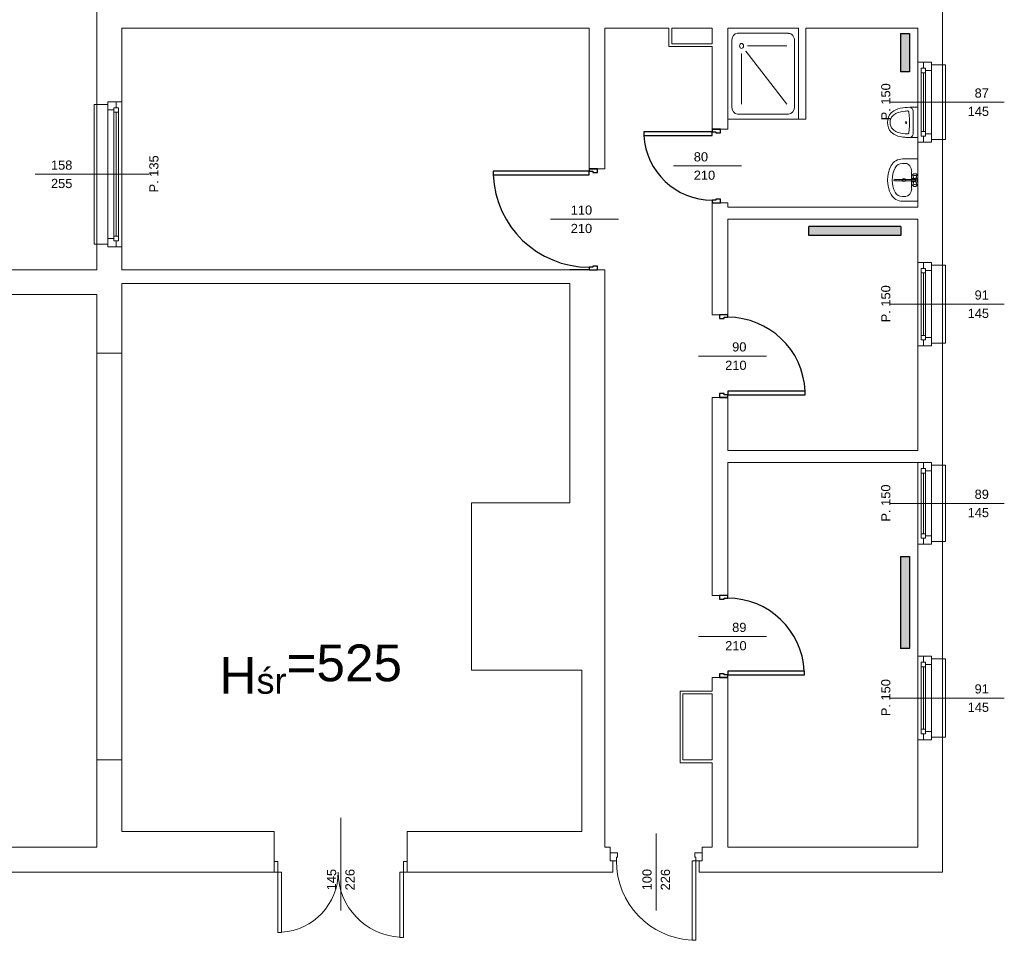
# Model space of a CAD drawing. Header units: millimetres. Extents: x 12683 to 90307, y 30842 to 62253.
# Tile 20 of 152: x 31312 to 32384, y 57746 to 58749. Entities that reach past the tile are written whole.
import ezdxf

# ---------------------------------------------------------------- set-up
doc = ezdxf.new("R2010")
doc.units = ezdxf.units.MM
doc.header["$LTSCALE"] = 0.6
doc.layers.add('zzz_podklady_drzwi', color=252, linetype='Continuous')
doc.layers.add('zzz_podklady_grzejniki_ist', color=252, linetype='Continuous')
for name, color, linetype, lineweight in [('zzz_podklady_drzwi_opisy', 252, 'Continuous', 15), ('zzz_podklady_okna_opisy', 252, 'Continuous', 15), ('zzz_podklady_opisy', 252, 'Continuous', 15), ('zzz_podklady_sciany', 252, 'Continuous', 15)]:
    doc.layers.add(name, color=color, linetype=linetype, lineweight=lineweight)
doc.styles.add('GENERATED_STYLE_1', font='ARIAL.TTF')

msp = doc.modelspace()

# ---------------------------------------------------------------- hatches: boundary and pattern name
at = {"layer": 'zzz_podklady_grzejniki_ist'}
for points in [[(32271.1, 58692.2), (32281.1, 58692.2), (32281.1, 58734), (32271.1, 58734)], [(32171.5, 58523.9), (32171.5, 58513.9), (32271.5, 58513.9), (32271.5, 58523.9)], [(32271.1, 58064.3), (32281.1, 58064.3), (32281.1, 58164.3), (32271.1, 58164.3)]]:
    msp.add_hatch(color=256, dxfattribs=at).paths.add_polyline_path(points, flags=0)

# ---------------------------------------------------------------- linework, layer by layer
at = {"layer": 'zzz_podklady_drzwi'}
for p, q in [((32066.1, 58629.7), (32075.1, 58629.7)), ((32066.1, 58629.7), (32066.1, 58626.9)), ((32075.1, 58629.7), (32066.1, 58629.7)), ((32066.1, 58629.7), (32075.1, 58629.7)), ((32075.1, 58625.7), (32075.1, 58629.7)), ((32066.1, 58626.9), (31991.7, 58626.9)), ((31991.7, 58626.9), (31991.7, 58622.9)), ((31991.7, 58622.9), (32066.1, 58622.9)), ((32066.1, 58626.9), (32070.1, 58626.9)), ((32066.1, 58622.9), (32066.1, 58626.9)), ((32070.1, 58626.9), (32070.1, 58625.7)), ((32070.1, 58625.7), (32075.1, 58625.7)), ((31932.1, 58586.7), (31941.1, 58586.7)), ((31932.1, 58586.7), (31932.1, 58583.9)), ((31941.1, 58586.7), (31932.1, 58586.7)), ((31932.1, 58586.7), (31941.1, 58586.7)), ((31941.1, 58582.7), (31941.1, 58586.7)), ((31932.1, 58583.9), (31827.7, 58583.9)), ((31827.7, 58583.9), (31827.7, 58579.9)), ((31827.7, 58579.9), (31932.1, 58579.9)), ((31932.1, 58583.9), (31936.1, 58583.9)), ((31932.1, 58579.9), (31932.1, 58583.9)), ((31936.1, 58583.9), (31936.1, 58582.7)), ((31936.1, 58582.7), (31941.1, 58582.7)), ((32075.1, 58553.7), (32070.1, 58553.7)), ((32070.1, 58553.7), (32070.1, 58552.5)), ((32075.1, 58549.7), (32075.1, 58553.7)), ((32070.1, 58552.5), (32066.1, 58552.5)), ((32066.1, 58552.5), (32066.1, 58549.7)), ((32066.1, 58549.7), (32075.1, 58549.7)), ((32066.1, 58549.7), (32075.1, 58549.7)), ((32066.1, 58549.7), (32075.1, 58549.7)), ((31936.1, 58479.5), (31932.1, 58479.5)), ((31932.1, 58479.5), (31932.1, 58476.7)), ((31941.1, 58480.7), (31936.1, 58480.7)), ((31936.1, 58480.7), (31936.1, 58479.5)), ((31941.1, 58476.7), (31941.1, 58480.7)), ((31932.1, 58476.7), (31911.1, 58476.7)), ((31932.1, 58476.7), (31941.1, 58476.7)), ((31932.1, 58476.7), (31941.1, 58476.7)), ((31932.1, 58476.7), (31941.1, 58476.7)), ((32083.1, 58427.7), (32074.1, 58427.7)), ((32074.1, 58427.7), (32074.1, 58423.7)), ((32083.1, 58427.7), (32074.1, 58427.7)), ((32083.1, 58427.7), (32074.1, 58427.7)), ((32079.1, 58423.7), (32079.1, 58424.9)), ((32079.1, 58424.9), (32083.1, 58424.9)), ((32083.1, 58424.9), (32083.1, 58427.7)), ((32074.1, 58423.7), (32079.1, 58423.7)), ((32079.1, 58341.7), (32074.1, 58341.7)), ((32074.1, 58341.7), (32074.1, 58337.7)), ((32079.1, 58340.5), (32079.1, 58341.7)), ((32083.1, 58340.5), (32079.1, 58340.5)), ((32167.5, 58344.5), (32083.1, 58344.5)), ((32083.1, 58344.5), (32083.1, 58340.5)), ((32083.1, 58337.7), (32083.1, 58340.5)), ((32083.1, 58340.5), (32167.5, 58340.5)), ((32167.5, 58340.5), (32167.5, 58344.5)), ((32083.1, 58337.7), (32074.1, 58337.7)), ((32074.1, 58337.7), (32083.1, 58337.7)), ((32083.1, 58337.7), (32074.1, 58337.7)), ((32083.1, 58121.7), (32074.1, 58121.7)), ((32074.1, 58121.7), (32074.1, 58117.7)), ((32083.1, 58121.7), (32074.1, 58121.7)), ((32083.1, 58121.7), (32074.1, 58121.7)), ((32074.1, 58117.7), (32079.1, 58117.7)), ((32079.1, 58117.7), (32079.1, 58118.9)), ((32079.1, 58118.9), (32083.1, 58118.9)), ((32083.1, 58118.9), (32083.1, 58121.7)), ((32166.5, 58039.5), (32083.1, 58039.5)), ((32083.1, 58039.5), (32083.1, 58035.5)), ((32166.5, 58035.5), (32166.5, 58039.5)), ((32079.1, 58036.7), (32074.1, 58036.7)), ((32074.1, 58036.7), (32074.1, 58032.7)), ((32083.1, 58032.7), (32074.1, 58032.7)), ((32074.1, 58032.7), (32083.1, 58032.7)), ((32083.1, 58032.7), (32074.1, 58032.7)), ((32079.1, 58035.5), (32079.1, 58036.7)), ((32083.1, 58035.5), (32079.1, 58035.5)), ((32083.1, 58032.7), (32083.1, 58035.5)), ((32083.1, 58035.5), (32166.5, 58035.5))]:
    msp.add_line(p, q, dxfattribs=at)
for centre, radius, start, end in [((32066.1, 58626.9), 74.4, 183.0819, 270), ((31932.1, 58583.9), 104.4, 182.1958, 270), ((32083.1, 58340.5), 84.4, 2.7165, 90), ((32083.1, 58035.5), 83.4, 2.7491, 90)]:
    msp.add_arc(centre, radius, start, end, dxfattribs=at)
at = {"layer": 'zzz_podklady_drzwi_opisy'}
for p, q in [((32024, 58589.7), (32098.1, 58589.7)), ((31890, 58531.7), (31964.1, 58531.7)), ((32125.2, 58382.7), (32051.1, 58382.7)), ((32125.2, 58077.2), (32051.1, 58077.2))]:
    msp.add_line(p, q, dxfattribs=at)
at = {"layer": 'zzz_podklady_grzejniki_ist'}
for p, q in [((32271.1, 58734), (32281.1, 58734)), ((32271.1, 58734), (32271.1, 58692.2)), ((32281.1, 58734), (32281.1, 58692.2)), ((32281.1, 58692.2), (32271.1, 58692.2)), ((32171.5, 58513.9), (32171.5, 58523.9)), ((32271.5, 58523.9), (32171.5, 58523.9)), ((32271.5, 58523.9), (32271.5, 58513.9)), ((32271.5, 58513.9), (32171.5, 58513.9)), ((32271.1, 58164.3), (32281.1, 58164.3)), ((32271.1, 58164.3), (32271.1, 58064.3)), ((32281.1, 58164.3), (32281.1, 58064.3)), ((32281.1, 58064.3), (32271.1, 58064.3))]:
    msp.add_line(p, q, dxfattribs=at)
at = {"layer": 'zzz_podklady_okna_opisy'}
for p, q in [((31661.6, 57778.6), (31661.6, 57879.7)), ((32005.1, 57778.6), (32005.1, 57862.7))]:
    msp.add_line(p, q, dxfattribs=at)
at = {"layer": 'zzz_podklady_sciany'}
for p, q in [((31396.1, 58766.7), (31396.1, 58656.7)), ((32317.1, 58699.7), (32317.1, 58766.7)), ((31423.1, 58659.7), (31423.1, 58739.7)), ((31423.1, 58739.7), (31932.1, 58739.7)), ((31932.1, 58739.7), (31932.1, 58586.7)), ((31949.1, 58739.7), (32019.1, 58739.7)), ((31949.1, 58586.7), (31949.1, 58739.7)), ((32019.1, 58739.7), (32019.1, 58719.7)), ((32022.1, 58739.7), (32066.1, 58739.7)), ((32022.1, 58722.7), (32022.1, 58739.7)), ((32066.1, 58739.7), (32066.1, 58722.7)), ((32083.1, 58739.7), (32160.1, 58739.7)), ((32083.1, 58629.7), (32083.1, 58739.7)), ((32083.1, 58739.7), (32083.1, 58640.7)), ((32160.1, 58739.7), (32083.1, 58739.7)), ((32160.1, 58739.7), (32160.1, 58640.7)), ((32160.1, 58640.7), (32160.1, 58739.7)), ((32168.1, 58739.7), (32290.1, 58739.7)), ((32168.1, 58640.7), (32168.1, 58739.7)), ((32290.1, 58739.7), (32290.1, 58702.7)), ((32087.4, 58725.9), (32087.4, 58654.4)), ((32093.8, 58734.2), (32149.4, 58734.2)), ((32155.8, 58725.9), (32155.8, 58654.4)), ((32019.1, 58719.7), (32066.1, 58719.7)), ((32066.1, 58722.7), (32022.1, 58722.7)), ((32066.1, 58719.7), (32066.1, 58629.7)), ((32102.6, 58714.6), (32147.3, 58657.2)), ((32104.5, 58720.4), (32147.3, 58720.4)), ((32098.1, 58712.2), (32098.1, 58657.2)), ((32296.1, 58702.7), (32290.1, 58702.7)), ((32290.1, 58615.7), (32290.1, 58702.7)), ((32290.1, 58615.7), (32290.1, 58702.7)), ((32305.1, 58702.7), (32296.1, 58702.7)), ((32296.1, 58702.7), (32305.1, 58702.7)), ((32305.1, 58702.7), (32296.1, 58702.7)), ((32305.1, 58699.7), (32305.1, 58702.7)), ((32305.1, 58699.7), (32305.1, 58702.7)), ((32317.1, 58699.7), (32305.1, 58699.7)), ((32317.1, 58618.7), (32317.1, 58699.7)), ((32320.1, 58699.7), (32317.1, 58699.7)), ((32320.1, 58618.7), (32320.1, 58699.7)), ((31393.1, 58504.7), (31393.1, 58656.7)), ((31393.1, 58656.7), (31396.1, 58656.7)), ((31396.1, 58656.7), (31408.1, 58656.7)), ((31396.1, 58504.7), (31396.1, 58656.7)), ((31408.1, 58656.7), (31408.1, 58659.7)), ((31408.1, 58659.7), (31417.1, 58659.7)), ((31417.1, 58659.7), (31408.1, 58659.7)), ((31408.1, 58659.7), (31417.1, 58659.7)), ((31408.1, 58656.7), (31408.1, 58659.7)), ((31417.1, 58659.7), (31423.1, 58659.7)), ((31423.1, 58501.7), (31423.1, 58659.7)), ((31423.1, 58501.7), (31423.1, 58659.7)), ((32263.9, 58649.8), (32262.4, 58648.8)), ((32265.3, 58650.6), (32263.9, 58649.8)), ((32266.9, 58651.3), (32265.3, 58650.6)), ((32268.4, 58651.8), (32266.9, 58651.3)), ((32271, 58652.5), (32268.4, 58651.8)), ((32273.6, 58652.9), (32271, 58652.5)), ((32276.2, 58653.3), (32273.6, 58652.9)), ((32273.9, 58649.1), (32276.4, 58649.4)), ((32277, 58653.4), (32276.2, 58653.3)), ((32276.4, 58649.4), (32277.2, 58649.5)), ((32278.9, 58653.5), (32277, 58653.4)), ((32277.2, 58649.5), (32279, 58649.6)), ((32281.3, 58653.6), (32278.9, 58653.5)), ((32279, 58649.6), (32279.3, 58649.6)), ((32279.3, 58649.6), (32279.5, 58649.5)), ((32279.5, 58649.5), (32279.7, 58649.3)), ((32279.7, 58649.3), (32279.9, 58649)), ((32281.3, 58653.6), (32282, 58653.5)), ((32281.7, 58653.6), (32281.3, 58653.6)), ((32285, 58653.6), (32281.7, 58653.6)), ((32282, 58653.5), (32282.7, 58653.2)), ((32282.7, 58653.2), (32283.2, 58652.7)), ((32283.2, 58652.7), (32283.8, 58652.2)), ((32283.8, 58652.2), (32284.2, 58651.5)), ((32284.2, 58651.5), (32284.6, 58650.7)), ((32284.6, 58650.7), (32284.9, 58649.9)), ((32284.9, 58649.9), (32285.1, 58649)), ((32285.4, 58653.6), (32285, 58653.6)), ((32287.7, 58653.6), (32285.4, 58653.6)), ((32083.1, 58640.7), (32160.1, 58640.7)), ((32093.8, 58646.2), (32149.4, 58646.2)), ((32160.1, 58640.7), (32168.1, 58640.7)), ((32257.4, 58640.1), (32257.1, 58637.1)), ((32258.1, 58643), (32257.4, 58640.1)), ((32259.4, 58645.5), (32258.1, 58643)), ((32261.1, 58647.6), (32259.4, 58645.5)), ((32259.9, 58637.1), (32260.1, 58639.2)), ((32260.1, 58639.2), (32260.6, 58641.2)), ((32260.6, 58641.2), (32261.5, 58642.9)), ((32262.4, 58648.8), (32261.1, 58647.6)), ((32261.5, 58642.9), (32262.8, 58644.4)), ((32262.8, 58644.4), (32263.8, 58645.4)), ((32263.8, 58645.4), (32265, 58646.2)), ((32265, 58646.2), (32266.3, 58647)), ((32266.3, 58647), (32267.6, 58647.6)), ((32267.6, 58647.6), (32269, 58648)), ((32269, 58648), (32271.4, 58648.6)), ((32271.4, 58648.6), (32273.9, 58649.1)), ((32279.9, 58649), (32280.1, 58648.7)), ((32280.1, 58648.7), (32280.1, 58648.3)), ((32280.1, 58648.3), (32280.6, 58644.6)), ((32280.6, 58644.6), (32280.9, 58640.9)), ((32280.9, 58640.9), (32280.9, 58639.8)), ((32280.9, 58639.8), (32280.9, 58634.4)), ((32285.1, 58649), (32285.1, 58648)), ((32285.1, 58648), (32285.1, 58626.2)), ((32066.1, 58629.7), (32083.1, 58629.7)), ((32257.1, 58637.1), (32257.4, 58634.1)), ((32257.4, 58634.1), (32258.1, 58631.2)), ((32258.1, 58631.2), (32259.4, 58628.7)), ((32259.4, 58628.7), (32261.1, 58626.6)), ((32260.1, 58635), (32259.9, 58637.1)), ((32260.6, 58633), (32260.1, 58635)), ((32261.5, 58631.3), (32260.6, 58633)), ((32262.8, 58629.8), (32261.5, 58631.3)), ((32263.8, 58628.8), (32262.8, 58629.8)), ((32265, 58627.9), (32263.8, 58628.8)), ((32266.3, 58627.2), (32265, 58627.9)), ((32280.6, 58629.6), (32280.1, 58625.8)), ((32280.9, 58633.3), (32280.6, 58629.6)), ((32280.9, 58634.4), (32280.9, 58633.3)), ((32261.1, 58626.6), (32262.4, 58625.4)), ((32262.4, 58625.4), (32263.9, 58624.4)), ((32263.9, 58624.4), (32265.3, 58623.5)), ((32265.3, 58623.5), (32266.9, 58622.9)), ((32267.6, 58626.6), (32266.3, 58627.2)), ((32266.9, 58622.9), (32268.4, 58622.3)), ((32269, 58626.2), (32267.6, 58626.6)), ((32268.4, 58622.3), (32271, 58621.7)), ((32271.4, 58625.6), (32269, 58626.2)), ((32271, 58621.7), (32273.6, 58621.2)), ((32273.9, 58625.1), (32271.4, 58625.6)), ((32273.6, 58621.2), (32276.2, 58620.9)), ((32276.4, 58624.8), (32273.9, 58625.1)), ((32276.2, 58620.9), (32277, 58620.8)), ((32277.2, 58624.7), (32276.4, 58624.8)), ((32277, 58620.8), (32278.9, 58620.7)), ((32279, 58624.6), (32277.2, 58624.7)), ((32278.9, 58620.7), (32281.4, 58620.6)), ((32279.3, 58624.6), (32279, 58624.6)), ((32279.5, 58624.7), (32279.3, 58624.6)), ((32279.7, 58624.9), (32279.5, 58624.7)), ((32279.9, 58625.2), (32279.7, 58624.9)), ((32280.1, 58625.5), (32279.9, 58625.2)), ((32280.1, 58625.8), (32280.1, 58625.5)), ((32282, 58620.7), (32281.3, 58620.6)), ((32281.7, 58620.6), (32281.3, 58620.6)), ((32285, 58620.6), (32281.7, 58620.6)), ((32282.7, 58621), (32282, 58620.7)), ((32283.3, 58621.4), (32282.7, 58621)), ((32283.8, 58622), (32283.3, 58621.4)), ((32284.2, 58622.7), (32283.8, 58622)), ((32284.6, 58623.5), (32284.2, 58622.7)), ((32284.9, 58624.3), (32284.6, 58623.5)), ((32285.1, 58625.2), (32284.9, 58624.3)), ((32285.8, 58620.6), (32285, 58620.6)), ((32285.1, 58626.2), (32285.1, 58625.2)), ((32317.1, 58618.7), (32305.1, 58618.7)), ((32305.1, 58618.7), (32305.1, 58615.7)), ((32305.1, 58618.7), (32305.1, 58615.7)), ((32317.1, 58481.7), (32317.1, 58618.7)), ((32317.1, 58618.7), (32320.1, 58618.7)), ((32296.1, 58615.7), (32290.1, 58615.7)), ((32290.1, 58615.7), (32290.1, 58544.7)), ((32305.1, 58615.7), (32296.1, 58615.7)), ((32305.1, 58615.7), (32296.1, 58615.7)), ((32305.1, 58615.7), (32296.1, 58615.7)), ((32290.1, 58597.4), (32273.3, 58597.4)), ((32290.1, 58551.4), (32290.1, 58597.4)), ((31932.1, 58586.7), (31949.1, 58586.7)), ((32276.7, 58592.4), (32273.3, 58592.4)), ((32287, 58575.1), (32264.9, 58575.1)), ((32283.3, 58583.5), (32283.3, 58583.5)), ((32283.3, 58565.2), (32283.3, 58583.5)), ((32284.6, 58580.4), (32284.4, 58580.1)), ((32284.4, 58580.1), (32284.6, 58579.8)), ((32285.6, 58576.4), (32284.4, 58580.1)), ((32284.6, 58580.4), (32285, 58580.9)), ((32284.6, 58579.8), (32285, 58579.6)), ((32285.3, 58581.1), (32285, 58580.9)), ((32285, 58579.6), (32285.6, 58579.4)), ((32285.8, 58581.3), (32285.3, 58581.1)), ((32285.6, 58579.4), (32286.4, 58579.3)), ((32286.5, 58581.3), (32285.8, 58581.3)), ((32286.4, 58579.3), (32287.2, 58579.3)), ((32287.2, 58581.3), (32286.5, 58581.3)), ((32287.8, 58581.3), (32287.2, 58581.3)), ((32287.2, 58579.3), (32288, 58579.4)), ((32288.4, 58581.1), (32287.8, 58581.3)), ((32288, 58576.4), (32289.2, 58580.1)), ((32288, 58579.4), (32288.7, 58579.6)), ((32288.7, 58580.9), (32288.4, 58581.1)), ((32289.1, 58580.4), (32288.7, 58580.9)), ((32288.7, 58579.6), (32289.1, 58579.8)), ((32289.2, 58580.1), (32289.1, 58580.4)), ((32289.1, 58579.8), (32289.2, 58580.1)), ((32264.9, 58573.6), (32287, 58573.6)), ((32285.6, 58572.3), (32284.4, 58568.6)), ((32284.6, 58568.9), (32284.4, 58568.6)), ((32284.4, 58568.6), (32284.6, 58568.3)), ((32285, 58569.1), (32284.6, 58568.9)), ((32284.6, 58568.3), (32285, 58567.8)), ((32285.6, 58569.3), (32285, 58569.1)), ((32285, 58567.8), (32285.3, 58567.6)), ((32285.3, 58567.6), (32285.8, 58567.4)), ((32286.4, 58569.4), (32285.6, 58569.3)), ((32285.8, 58567.4), (32286.5, 58567.4)), ((32287.2, 58569.4), (32286.4, 58569.4)), ((32286.5, 58567.4), (32287.2, 58567.4)), ((32288, 58569.3), (32287.2, 58569.4)), ((32287.2, 58567.4), (32287.8, 58567.4)), ((32287.8, 58567.4), (32288.4, 58567.6)), ((32288, 58572.3), (32289.2, 58568.6)), ((32288.7, 58569.1), (32288, 58569.3)), ((32288.4, 58567.6), (32288.7, 58567.8)), ((32289.1, 58568.9), (32288.7, 58569.1)), ((32289.1, 58568.3), (32288.7, 58567.8)), ((32289.2, 58568.6), (32289.1, 58568.9)), ((32289.1, 58568.3), (32289.2, 58568.6)), ((32276.7, 58556.4), (32273.3, 58556.4)), ((32066.1, 58549.7), (32083.1, 58549.7)), ((32066.1, 58549.7), (32066.1, 58427.7)), ((32083.1, 58544.7), (32083.1, 58549.7)), ((32290.1, 58544.7), (32083.1, 58544.7)), ((32290.1, 58551.4), (32273.3, 58551.4)), ((32083.1, 58427.7), (32083.1, 58531.7)), ((32083.1, 58531.7), (32290.1, 58531.7)), ((32290.1, 58531.7), (32290.1, 58484.7)), ((31396.1, 58504.7), (31393.1, 58504.7)), ((31396.1, 58504.7), (31408.1, 58504.7)), ((31396.1, 58504.7), (31396.1, 58476.7)), ((31408.1, 58504.7), (31408.1, 58501.7)), ((31408.1, 58504.7), (31408.1, 58501.7)), ((31408.1, 58501.7), (31417.1, 58501.7)), ((31408.1, 58501.7), (31417.1, 58501.7)), ((31408.1, 58501.7), (31417.1, 58501.7)), ((31417.1, 58501.7), (31423.1, 58501.7)), ((31423.1, 58476.7), (31423.1, 58501.7)), ((32296.1, 58484.7), (32290.1, 58484.7)), ((32290.1, 58393.7), (32290.1, 58484.7)), ((32290.1, 58393.7), (32290.1, 58484.7)), ((32305.1, 58484.7), (32296.1, 58484.7)), ((32296.1, 58484.7), (32305.1, 58484.7)), ((32305.1, 58484.7), (32296.1, 58484.7)), ((32305.1, 58481.7), (32305.1, 58484.7)), ((32305.1, 58481.7), (32305.1, 58484.7)), ((32317.1, 58481.7), (32305.1, 58481.7)), ((32317.1, 58396.7), (32317.1, 58481.7)), ((32320.1, 58481.7), (32317.1, 58481.7)), ((32320.1, 58396.7), (32320.1, 58481.7)), ((31396.1, 58476.7), (31084.1, 58476.7)), ((31949.1, 58476.7), (31423.1, 58476.7)), ((31941.1, 58476.7), (31949.1, 58476.7)), ((31949.1, 58222.7), (31949.1, 58476.7)), ((31423.1, 58385.7), (31423.1, 58461.7)), ((31423.1, 58461.7), (31911.1, 58461.7)), ((31911.1, 58461.7), (31911.1, 58222.7)), ((31111.1, 58449.7), (31396.1, 58449.7)), ((31396.1, 58449.7), (31396.1, 58385.7)), ((32083.1, 58427.7), (32066.1, 58427.7)), ((32296.1, 58393.7), (32290.1, 58393.7)), ((32290.1, 58393.7), (32290.1, 58279.7)), ((32305.1, 58393.7), (32296.1, 58393.7)), ((32305.1, 58393.7), (32296.1, 58393.7)), ((32305.1, 58393.7), (32296.1, 58393.7)), ((32317.1, 58396.7), (32305.1, 58396.7)), ((32305.1, 58396.7), (32305.1, 58393.7)), ((32305.1, 58396.7), (32305.1, 58393.7)), ((32317.1, 58263.7), (32317.1, 58396.7)), ((32317.1, 58396.7), (32320.1, 58396.7)), ((31396.1, 58385.7), (31423.1, 58385.7)), ((31396.1, 58385.7), (31396.1, 57942.7)), ((31423.1, 57942.7), (31423.1, 58385.7)), ((32083.1, 58337.7), (32066.1, 58337.7)), ((32066.1, 58337.7), (32066.1, 58121.7)), ((32083.1, 58279.7), (32083.1, 58337.7)), ((32290.1, 58279.7), (32083.1, 58279.7)), ((32083.1, 58121.7), (32083.1, 58266.7)), ((32083.1, 58266.7), (32290.1, 58266.7)), ((32296.1, 58266.7), (32290.1, 58266.7)), ((32290.1, 58177.7), (32290.1, 58266.7)), ((32290.1, 58177.7), (32290.1, 58266.7)), ((32305.1, 58266.7), (32296.1, 58266.7)), ((32296.1, 58266.7), (32305.1, 58266.7)), ((32305.1, 58266.7), (32296.1, 58266.7)), ((32305.1, 58263.7), (32305.1, 58266.7)), ((32305.1, 58263.7), (32305.1, 58266.7)), ((32317.1, 58263.7), (32305.1, 58263.7)), ((32317.1, 58180.7), (32317.1, 58263.7)), ((32320.1, 58263.7), (32317.1, 58263.7)), ((32320.1, 58180.7), (32320.1, 58263.7)), ((31911.1, 58222.7), (31804.1, 58222.7)), ((31804.1, 58222.7), (31804.1, 58040.7)), ((31949.1, 58040.7), (31949.1, 58222.7)), ((32296.1, 58177.7), (32290.1, 58177.7)), ((32290.1, 58177.7), (32290.1, 58055.7)), ((32305.1, 58177.7), (32296.1, 58177.7)), ((32305.1, 58177.7), (32296.1, 58177.7)), ((32305.1, 58177.7), (32296.1, 58177.7)), ((32317.1, 58180.7), (32305.1, 58180.7)), ((32305.1, 58180.7), (32305.1, 58177.7)), ((32305.1, 58180.7), (32305.1, 58177.7)), ((32317.1, 58052.7), (32317.1, 58180.7)), ((32317.1, 58180.7), (32320.1, 58180.7)), ((32083.1, 58121.7), (32066.1, 58121.7)), ((32296.1, 58055.7), (32290.1, 58055.7)), ((32290.1, 57964.7), (32290.1, 58055.7)), ((32290.1, 57964.7), (32290.1, 58055.7)), ((32305.1, 58055.7), (32296.1, 58055.7)), ((32296.1, 58055.7), (32305.1, 58055.7)), ((32305.1, 58055.7), (32296.1, 58055.7)), ((32305.1, 58052.7), (32305.1, 58055.7)), ((32305.1, 58052.7), (32305.1, 58055.7)), ((32317.1, 58052.7), (32305.1, 58052.7)), ((32317.1, 57967.7), (32317.1, 58052.7)), ((32320.1, 58052.7), (32317.1, 58052.7)), ((32320.1, 57967.7), (32320.1, 58052.7)), ((31804.1, 58040.7), (31924.1, 58040.7)), ((31924.1, 58040.7), (31924.1, 57864.7)), ((31949.1, 57847.7), (31949.1, 58040.7)), ((32083.1, 58032.7), (32066.1, 58032.7)), ((32066.1, 58032.7), (32066.1, 58017.7)), ((32083.1, 57847.7), (32083.1, 58032.7)), ((32066.1, 58017.7), (32031.1, 58017.7)), ((32031.1, 58017.7), (32031.1, 57939.7)), ((32034.1, 58014.7), (32066.1, 58014.7)), ((32034.1, 57942.7), (32034.1, 58014.7)), ((32066.1, 58014.7), (32066.1, 57942.7)), ((32296.1, 57964.7), (32290.1, 57964.7)), ((32290.1, 57964.7), (32290.1, 57847.7)), ((32305.1, 57964.7), (32296.1, 57964.7)), ((32305.1, 57964.7), (32296.1, 57964.7)), ((32305.1, 57964.7), (32296.1, 57964.7)), ((32317.1, 57967.7), (32305.1, 57967.7)), ((32305.1, 57967.7), (32305.1, 57964.7)), ((32305.1, 57967.7), (32305.1, 57964.7)), ((32317.1, 57820.7), (32317.1, 57967.7)), ((32317.1, 57967.7), (32320.1, 57967.7)), ((31423.1, 57942.7), (31396.1, 57942.7)), ((31396.1, 57942.7), (31396.1, 57847.7)), ((31423.1, 57864.7), (31423.1, 57942.7)), ((32066.1, 57942.7), (32034.1, 57942.7)), ((32031.1, 57939.7), (32066.1, 57939.7)), ((32066.1, 57939.7), (32066.1, 57847.7)), ((31589.1, 57864.7), (31423.1, 57864.7)), ((31589.1, 57832.2), (31589.1, 57864.7)), ((31734.1, 57832.2), (31734.1, 57864.7)), ((31924.1, 57864.7), (31734.1, 57864.7)), ((31396.1, 57847.7), (31111.1, 57847.7)), ((31955.1, 57847.7), (31949.1, 57847.7)), ((31955.1, 57841.7), (31955.1, 57847.7)), ((32055.1, 57841.7), (32055.1, 57847.7)), ((32066.1, 57847.7), (32055.1, 57847.7)), ((32290.1, 57847.7), (32083.1, 57847.7)), ((31955.1, 57832.7), (31955.1, 57841.7)), ((31955.1, 57841.7), (31963.1, 57841.7)), ((31955.1, 57832.7), (31955.1, 57841.7)), ((31955.1, 57832.7), (31955.1, 57841.7)), ((31963.1, 57836.7), (31961.9, 57836.7)), ((31961.9, 57836.7), (31961.9, 57832.7)), ((31963.1, 57841.7), (31963.1, 57836.7)), ((32047.1, 57836.7), (32047.1, 57841.7)), ((32047.1, 57841.7), (32055.1, 57841.7)), ((32048.3, 57836.7), (32047.1, 57836.7)), ((32048.3, 57832.7), (32048.3, 57836.7)), ((32055.1, 57832.7), (32055.1, 57841.7)), ((32055.1, 57841.7), (32055.1, 57832.7)), ((32055.1, 57832.7), (32055.1, 57841.7)), ((31589.1, 57820.7), (31589.1, 57832.2)), ((31589.1, 57832.2), (31593.1, 57832.2)), ((31589.1, 57820.7), (31589.1, 57832.2)), ((31589.1, 57820.7), (31589.1, 57832.2)), ((31593.1, 57832.2), (31593.1, 57820.7)), ((31730.1, 57820.7), (31730.1, 57832.2)), ((31730.1, 57832.2), (31734.1, 57832.2)), ((31734.1, 57820.7), (31734.1, 57832.2)), ((31734.1, 57832.2), (31734.1, 57820.7)), ((31734.1, 57820.7), (31734.1, 57832.2)), ((31958.1, 57832.7), (31955.1, 57832.7)), ((31961.9, 57832.7), (31955.1, 57832.7)), ((31958.1, 57832.7), (31955.1, 57832.7)), ((31958.1, 57820.7), (31958.1, 57832.7)), ((32044.3, 57746.3), (32044.3, 57832.7)), ((32044.3, 57832.7), (32048.3, 57832.7)), ((32055.1, 57832.7), (32048.3, 57832.7)), ((32048.3, 57832.7), (32048.3, 57746.3)), ((32052.1, 57820.7), (32052.1, 57832.7)), ((32052.1, 57832.7), (32055.1, 57832.7)), ((32052.1, 57832.7), (32055.1, 57832.7)), ((31084.1, 57820.7), (31423.1, 57820.7)), ((31423.1, 57820.7), (31589.1, 57820.7)), ((31593.1, 57820.7), (31589.1, 57820.7)), ((31593.1, 57820.7), (31593.1, 57754.9)), ((31597.1, 57820.7), (31593.1, 57820.7)), ((31597.1, 57754.9), (31597.1, 57820.7)), ((31726.1, 57749.5), (31726.1, 57820.7)), ((31726.1, 57820.7), (31730.1, 57820.7)), ((31730.1, 57820.7), (31730.1, 57749.5)), ((31734.1, 57820.7), (31730.1, 57820.7)), ((31734.1, 57820.7), (31924.1, 57820.7)), ((31924.1, 57820.7), (31958.1, 57820.7)), ((32052.1, 57820.7), (32317.1, 57820.7)), ((31593.1, 57754.9), (31597.1, 57754.9)), ((31730.1, 57749.5), (31726.1, 57749.5)), ((32048.3, 57746.3), (32044.3, 57746.3))]:
    msp.add_line(p, q, dxfattribs=at)
msp.add_circle((32274.9, 58574.4), 1.75, dxfattribs=at)
for centre, radius, start, end in [((32273.3, 58583.5), 13.9, 90, 151.5254), ((32290.1, 58574.4), 33, 151.5254, 208.4746), ((32290.1, 58574.4), 28, 151.5254, 208.4746), ((32273.3, 58583.5), 8.89, 90, 151.5254), ((32264.9, 58574.4), 0.788, 90, 270), ((32286.8, 58574.4), 3, 117.9765, 164.7747), ((32286.8, 58574.4), 1.68, 208.0549, 151.9451), ((32286.8, 58574.4), 0.8, 280, 80), ((32286.8, 58574.4), 3, 297.9765, 62.0235), ((32286.8, 58574.4), 3, 195.2253, 242.0235), ((32273.3, 58565.2), 13.9, 208.4746, 270), ((32273.3, 58565.2), 8.89, 208.4746, 270), ((32048.3, 57832.7), 86.4, 180, 267.3465), ((31593.1, 57820.7), 65.8, 273.4809, 0), ((31730.1, 57820.7), 71.2, 180, 266.7863)]:
    msp.add_arc(centre, radius, start, end, dxfattribs=at)
for centre, major_axis, ratio, start_param, end_param in [((32093.8, 58725.9), (0, -8.25), 0.777778, 3.141593, 4.712389), ((32149.4, 58725.9), (0, -8.25), 0.777778, 1.570796, 3.141593), ((32093.8, 58654.4), (0, -8.25), 0.777778, 4.712389, 6.283185), ((32149.4, 58654.4), (0, -8.25), 0.777778, 0, 1.570796), ((32276.7, 58583.5), (0, -8.89), 0.750558, 1.570796, 3.141593), ((32276.7, 58565.2), (0, 8.89), 0.750558, 3.141593, 4.712389)]:
    msp.add_ellipse(centre, major_axis=major_axis, ratio=ratio, start_param=start_param, end_param=end_param, dxfattribs=at)
for centre, major_axis, ratio in [((32098.1, 58720.4), (0, 2.75), 0.777778), ((32277.2, 58637), (0, -0.927), 0.93164)]:
    msp.add_ellipse(centre, major_axis=major_axis, ratio=ratio, dxfattribs=at)

# ---------------------------------------------------------------- texts
at = {"layer": 'zzz_podklady_drzwi_opisy', "char_height": 10, "attachment_point": 7, "style": 'GENERATED_STYLE_1'}
for s, insert in [('{80}', (32046.1, 58594.5)), ('{210}', (32046.1, 58574.5)), ('{110}', (31912.1, 58536.5)), ('{210}', (31912.1, 58516.5)), ('{90}', (32087.9, 58387.5)), ('{210}', (32080.3, 58367.5)), ('{89}', (32087.9, 58082)), ('{210}', (32080.3, 58062))]:
    msp.add_mtext(s, dxfattribs=dict(at, insert=insert))
at = {"layer": 'zzz_podklady_okna_opisy', "char_height": 10, "attachment_point": 7, "rotation": 90, "style": 'GENERATED_STYLE_1'}
for s, insert in [('{P. 150}', (32260.3, 58639.4)), ('{P. 135}', (31463.3, 58560.9)), ('{P. 150}', (32260.3, 58419.4)), ('{P. 150}', (32260.3, 58202.4)), ('{P. 150}', (32260.3, 57990.4)), ('{145}', (31656.8, 57800.7)), ('{226}', (31676.8, 57800.7)), ('{100}', (32000.3, 57800.7)), ('{226}', (32020.3, 57800.7))]:
    msp.add_mtext(s, dxfattribs=dict(at, insert=insert))
at = {"layer": 'zzz_podklady_okna_opisy', "char_height": 10, "attachment_point": 7, "style": 'GENERATED_STYLE_1'}
for s, insert in [('{87}', (32351.9, 58664)), ('{145}', (32344.3, 58644)), ('{158}', (31346.1, 58585.5)), ('{255}', (31346.1, 58565.5)), ('{91}', (32351.9, 58444)), ('{145}', (32344.3, 58424)), ('{89}', (32351.9, 58227)), ('{145}', (32344.3, 58207)), ('{91}', (32351.9, 58015)), ('{145}', (32344.3, 57995))]:
    msp.add_mtext(s, dxfattribs=dict(at, insert=insert))
at = {"layer": 'zzz_podklady_opisy', "insert": (31629, 58048.2), "char_height": 40, "attachment_point": 5, "style": 'GENERATED_STYLE_1'}
msp.add_mtext('{H\\A1{\\H0.7x;\\S ^ śr;}=525}', dxfattribs=at)

# ---------------------------------------------------------------- next in the draw order: wipeouts: each hides what was drawn before it
at = {"ltscale": 2723.615773}
msp.add_wipeout([(32293.6, 58691.2), (32298.6, 58691.2), (32298.6, 58693.7), (32305.1, 58693.7), (32305.1, 58624.7), (32298.6, 58624.7), (32298.6, 58627.2), (32293.6, 58627.2)], dxfattribs=at).dxf.layer = 'zzz_podklady_sciany'
at = {"ltscale": 5529.874073}
msp.add_wipeout([(31419.6, 58648.2), (31414.6, 58648.2), (31414.6, 58650.7), (31408.1, 58650.7), (31408.1, 58510.7), (31414.6, 58510.7), (31414.6, 58513.2), (31419.6, 58513.2)], dxfattribs=at).dxf.layer = 'zzz_podklady_sciany'
at = {"ltscale": 2879.956909}
for points in [[(32293.6, 58473.2), (32298.6, 58473.2), (32298.6, 58475.7), (32305.1, 58475.7), (32305.1, 58402.7), (32298.6, 58402.7), (32298.6, 58405.2), (32293.6, 58405.2)], [(32293.6, 58044.2), (32298.6, 58044.2), (32298.6, 58046.7), (32305.1, 58046.7), (32305.1, 57973.7), (32298.6, 57973.7), (32298.6, 57976.2), (32293.6, 57976.2)]]:
    msp.add_wipeout(points, dxfattribs=at).dxf.layer = 'zzz_podklady_sciany'
at = {"ltscale": 2801.734925}
msp.add_wipeout([(32293.6, 58255.2), (32298.6, 58255.2), (32298.6, 58257.7), (32305.1, 58257.7), (32305.1, 58186.7), (32298.6, 58186.7), (32298.6, 58189.2), (32293.6, 58189.2)], dxfattribs=at).dxf.layer = 'zzz_podklady_sciany'

# ---------------------------------------------------------------- next in the draw order: linework, layer by layer
at = {"layer": 'zzz_podklady_okna_opisy'}
for p, q in [((32384.2, 58659.2), (32260.1, 58659.2)), ((31329, 58580.7), (31453.1, 58580.7)), ((32384.2, 58439.2), (32260.1, 58439.2)), ((32384.2, 58222.2), (32260.1, 58222.2)), ((32384.2, 58010.2), (32260.1, 58010.2))]:
    msp.add_line(p, q, dxfattribs=at)
at = {"layer": 'zzz_podklady_sciany'}
for p, q in [((32293.6, 58691.2), (32293.6, 58696.2)), ((32293.6, 58696.2), (32298.6, 58696.2)), ((32296.1, 58696.2), (32296.1, 58702.7)), ((32298.6, 58696.2), (32296.1, 58696.2)), ((32298.6, 58693.7), (32298.6, 58696.2)), ((32298.6, 58696.2), (32298.6, 58691.2)), ((32305.1, 58693.7), (32298.6, 58693.7)), ((32305.1, 58702.7), (32305.1, 58693.7)), ((32305.1, 58693.7), (32305.1, 58624.7)), ((32293.6, 58627.2), (32293.6, 58691.2)), ((32293.6, 58627.2), (32293.6, 58691.2)), ((32298.6, 58691.2), (32293.6, 58691.2)), ((32296.1, 58627.2), (32296.1, 58691.2)), ((32298.6, 58627.2), (32298.6, 58691.2)), ((31408.1, 58659.7), (31408.1, 58650.7)), ((31408.1, 58650.7), (31414.6, 58650.7)), ((31408.1, 58650.7), (31408.1, 58510.7)), ((31414.6, 58650.7), (31414.6, 58653.2)), ((31414.6, 58653.2), (31417.1, 58653.2)), ((31414.6, 58653.2), (31414.6, 58648.2)), ((31419.6, 58653.2), (31414.6, 58653.2)), ((31417.1, 58653.2), (31417.1, 58659.7)), ((31419.6, 58648.2), (31419.6, 58653.2)), ((32290.1, 58653.6), (32287.7, 58653.6)), ((32290.1, 58653.6), (32290.1, 58620.6)), ((31414.6, 58513.2), (31414.6, 58648.2)), ((31414.6, 58648.2), (31419.6, 58648.2)), ((31417.1, 58513.2), (31417.1, 58648.2)), ((31419.6, 58513.2), (31419.6, 58648.2)), ((31419.6, 58513.2), (31419.6, 58648.2)), ((32290.1, 58620.6), (32285.8, 58620.6)), ((32293.6, 58622.2), (32293.6, 58627.2)), ((32293.6, 58627.2), (32298.6, 58627.2)), ((32298.6, 58622.2), (32293.6, 58622.2)), ((32296.1, 58615.7), (32296.1, 58622.2)), ((32296.1, 58622.2), (32298.6, 58622.2)), ((32298.6, 58627.2), (32298.6, 58622.2)), ((32298.6, 58622.2), (32298.6, 58624.7)), ((32298.6, 58624.7), (32305.1, 58624.7)), ((32305.1, 58624.7), (32305.1, 58615.7)), ((31414.6, 58510.7), (31408.1, 58510.7)), ((31408.1, 58510.7), (31408.1, 58501.7)), ((31419.6, 58513.2), (31414.6, 58513.2)), ((31414.6, 58513.2), (31414.6, 58508.2)), ((31414.6, 58508.2), (31414.6, 58510.7)), ((31419.6, 58508.2), (31419.6, 58513.2)), ((31417.1, 58508.2), (31414.6, 58508.2)), ((31414.6, 58508.2), (31419.6, 58508.2)), ((31417.1, 58501.7), (31417.1, 58508.2)), ((32293.6, 58473.2), (32293.6, 58478.2)), ((32293.6, 58478.2), (32298.6, 58478.2)), ((32296.1, 58478.2), (32296.1, 58484.7)), ((32298.6, 58478.2), (32296.1, 58478.2)), ((32298.6, 58475.7), (32298.6, 58478.2)), ((32298.6, 58478.2), (32298.6, 58473.2)), ((32305.1, 58484.7), (32305.1, 58475.7)), ((32293.6, 58405.2), (32293.6, 58473.2)), ((32293.6, 58405.2), (32293.6, 58473.2)), ((32298.6, 58473.2), (32293.6, 58473.2)), ((32296.1, 58405.2), (32296.1, 58473.2)), ((32305.1, 58475.7), (32298.6, 58475.7)), ((32298.6, 58405.2), (32298.6, 58473.2)), ((32305.1, 58475.7), (32305.1, 58402.7)), ((32293.6, 58400.2), (32293.6, 58405.2)), ((32293.6, 58405.2), (32298.6, 58405.2)), ((32298.6, 58405.2), (32298.6, 58400.2)), ((32298.6, 58400.2), (32298.6, 58402.7)), ((32298.6, 58402.7), (32305.1, 58402.7)), ((32305.1, 58402.7), (32305.1, 58393.7)), ((32298.6, 58400.2), (32293.6, 58400.2)), ((32296.1, 58393.7), (32296.1, 58400.2)), ((32296.1, 58400.2), (32298.6, 58400.2)), ((32296.1, 58260.2), (32296.1, 58266.7)), ((32305.1, 58266.7), (32305.1, 58257.7)), ((32293.6, 58255.2), (32293.6, 58260.2)), ((32293.6, 58260.2), (32298.6, 58260.2)), ((32293.6, 58189.2), (32293.6, 58255.2)), ((32293.6, 58189.2), (32293.6, 58255.2)), ((32298.6, 58255.2), (32293.6, 58255.2)), ((32298.6, 58260.2), (32296.1, 58260.2)), ((32296.1, 58189.2), (32296.1, 58255.2)), ((32298.6, 58257.7), (32298.6, 58260.2)), ((32298.6, 58260.2), (32298.6, 58255.2)), ((32305.1, 58257.7), (32298.6, 58257.7)), ((32298.6, 58189.2), (32298.6, 58255.2)), ((32305.1, 58257.7), (32305.1, 58186.7)), ((32293.6, 58184.2), (32293.6, 58189.2)), ((32293.6, 58189.2), (32298.6, 58189.2)), ((32298.6, 58189.2), (32298.6, 58184.2)), ((32298.6, 58184.2), (32293.6, 58184.2)), ((32296.1, 58177.7), (32296.1, 58184.2)), ((32296.1, 58184.2), (32298.6, 58184.2)), ((32298.6, 58184.2), (32298.6, 58186.7)), ((32298.6, 58186.7), (32305.1, 58186.7)), ((32305.1, 58186.7), (32305.1, 58177.7)), ((32293.6, 58044.2), (32293.6, 58049.2)), ((32293.6, 58049.2), (32298.6, 58049.2)), ((32296.1, 58049.2), (32296.1, 58055.7)), ((32298.6, 58049.2), (32296.1, 58049.2)), ((32298.6, 58046.7), (32298.6, 58049.2)), ((32298.6, 58049.2), (32298.6, 58044.2)), ((32305.1, 58055.7), (32305.1, 58046.7)), ((32293.6, 57976.2), (32293.6, 58044.2)), ((32293.6, 57976.2), (32293.6, 58044.2)), ((32298.6, 58044.2), (32293.6, 58044.2)), ((32296.1, 57976.2), (32296.1, 58044.2)), ((32305.1, 58046.7), (32298.6, 58046.7)), ((32298.6, 57976.2), (32298.6, 58044.2)), ((32305.1, 58046.7), (32305.1, 57973.7)), ((32293.6, 57971.2), (32293.6, 57976.2)), ((32293.6, 57976.2), (32298.6, 57976.2)), ((32298.6, 57976.2), (32298.6, 57971.2)), ((32298.6, 57971.2), (32298.6, 57973.7)), ((32298.6, 57973.7), (32305.1, 57973.7)), ((32305.1, 57973.7), (32305.1, 57964.7)), ((32298.6, 57971.2), (32293.6, 57971.2)), ((32296.1, 57964.7), (32296.1, 57971.2)), ((32296.1, 57971.2), (32298.6, 57971.2))]:
    msp.add_line(p, q, dxfattribs=at)

doc.saveas('drawing.dxf')
